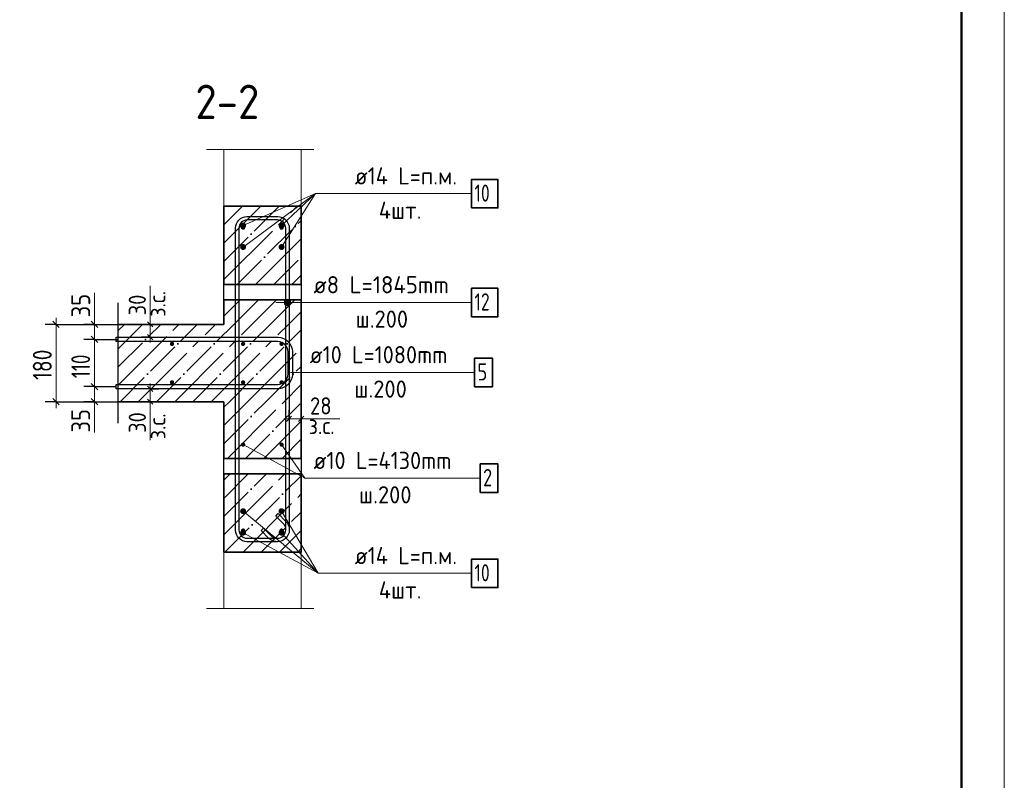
# Model space of a CAD drawing. Header units: millimetres. Extents: x -49773 to 2322955, y -3321 to 58485.
# Tile 171 of 256: x 733112 to 744573, y 10680 to 19533. Entities that reach past the tile are written whole.
import ezdxf

# ---------------------------------------------------------------- set-up
doc = ezdxf.new("R2010")
doc.units = ezdxf.units.MM
doc.linetypes.add('______11', pattern=[500, 400, -50, 0, -50])
doc.linetypes.add('______5', pattern=[1100, 800, -100, 100, -100])
for name, color, linetype, lineweight in [('Standard', 7, 'Continuous', 25), ('Арм.стержн. Арматура края', 96, 'Continuous', 35), ('Арм.стержн. вертикальными 1', 22, 'Continuous', 35), ('Арм.стержн. Доп. арматура', 180, 'Continuous', 35), ('Арм.стержн. Хомут', 240, 'Continuous', 35), ('Ограждение (1)', 7, 'Continuous', 13), ('Размерная линия_ общее', 7, 'Continuous', 13), ('Размерная линия_ общее_1', 7, 'Continuous', 13), ('Стена_ общее', 7, 'Continuous', 35)]:
    doc.layers.add(name, color=color, linetype=linetype, lineweight=lineweight)
doc.styles.add('ISOCPEUR', font='txt')

msp = doc.modelspace()

# ---------------------------------------------------------------- hatches: boundary and pattern name
at = {"layer": 'Арм.стержн. вертикальными 1', "linetype": 'Continuous', "lineweight": 50, "transparency": 33554687}
for points in [[(735737.3, 17112.5), (735735.4, 17122.1), (735730, 17130.2), (735721.9, 17135.6), (735712.3, 17137.5), (735702.7, 17135.6), (735694.6, 17130.2), (735689.2, 17122.1), (735687.3, 17112.5), (735689.2, 17103), (735694.6, 17094.9), (735702.7, 17089.4), (735712.3, 17087.5), (735721.9, 17089.4), (735730, 17094.9), (735735.4, 17103)], [(736184.9, 17112.5), (736183.1, 17122.1), (736177.6, 17130.2), (736169.5, 17135.6), (736159.9, 17137.5), (736150.4, 17135.6), (736142.3, 17130.2), (736136.9, 17122.1), (736134.9, 17112.5), (736136.9, 17103), (736142.3, 17094.9), (736150.4, 17089.4), (736159.9, 17087.5), (736169.5, 17089.4), (736177.6, 17094.9), (736183.1, 17103)], [(734909.8, 15760.1), (734907.9, 15769.6), (734902.5, 15777.7), (734894.4, 15783.2), (734884.8, 15785.1), (734875.2, 15783.2), (734867.1, 15777.7), (734861.7, 15769.6), (734859.8, 15760.1), (734861.7, 15750.5), (734867.1, 15742.4), (734875.2, 15737), (734884.8, 15735), (734894.4, 15737), (734902.5, 15742.4), (734907.9, 15750.5)], [(735737.3, 15760.1), (735735.4, 15769.6), (735730, 15777.7), (735721.9, 15783.2), (735712.3, 15785.1), (735702.7, 15783.2), (735694.6, 15777.7), (735689.2, 15769.6), (735687.3, 15760.1), (735689.2, 15750.5), (735694.6, 15742.4), (735702.7, 15737), (735712.3, 15735), (735721.9, 15737), (735730, 15742.4), (735735.4, 15750.5)], [(736184.9, 15760.1), (736183.1, 15769.6), (736177.6, 15777.7), (736169.5, 15783.2), (736159.9, 15785.1), (736150.4, 15783.2), (736142.3, 15777.7), (736136.9, 15769.6), (736134.9, 15760.1), (736136.9, 15750.5), (736142.3, 15742.4), (736150.4, 15737), (736159.9, 15735), (736169.5, 15737), (736177.6, 15742.4), (736183.1, 15750.5)], [(734909.8, 15312.4), (734907.9, 15322), (734902.5, 15330.1), (734894.4, 15335.5), (734884.8, 15337.4), (734875.2, 15335.5), (734867.1, 15330.1), (734861.7, 15322), (734859.8, 15312.4), (734861.7, 15302.8), (734867.1, 15294.7), (734875.2, 15289.3), (734884.8, 15287.4), (734894.4, 15289.3), (734902.5, 15294.7), (734907.9, 15302.8)], [(735737.3, 15312.4), (735735.4, 15322), (735730, 15330.1), (735721.9, 15335.5), (735712.3, 15337.4), (735702.7, 15335.5), (735694.6, 15330.1), (735689.2, 15322), (735687.3, 15312.4), (735689.2, 15302.8), (735694.6, 15294.7), (735702.7, 15289.3), (735712.3, 15287.4), (735721.9, 15289.3), (735730, 15294.7), (735735.4, 15302.8)], [(736184.9, 15312.4), (736183.1, 15322), (736177.6, 15330.1), (736169.5, 15335.5), (736159.9, 15337.4), (736150.4, 15335.5), (736142.3, 15330.1), (736136.9, 15322), (736134.9, 15312.4), (736136.9, 15302.8), (736142.3, 15294.7), (736150.4, 15289.3), (736159.9, 15287.4), (736169.5, 15289.3), (736177.6, 15294.7), (736183.1, 15302.8)], [(735737.3, 14587.4), (735735.4, 14597), (735730, 14605.1), (735721.9, 14610.5), (735712.3, 14612.4), (735702.7, 14610.5), (735694.6, 14605.1), (735689.2, 14597), (735687.3, 14587.4), (735689.2, 14577.8), (735694.6, 14569.7), (735702.7, 14564.3), (735712.3, 14562.4), (735721.9, 14564.3), (735730, 14569.7), (735735.4, 14577.8)], [(736184.9, 14587.4), (736183.1, 14597), (736177.6, 14605.1), (736169.5, 14610.5), (736159.9, 14612.4), (736150.4, 14610.5), (736142.3, 14605.1), (736136.9, 14597), (736134.9, 14587.4), (736136.9, 14577.8), (736142.3, 14569.7), (736150.4, 14564.3), (736159.9, 14562.4), (736169.5, 14564.3), (736177.6, 14569.7), (736183.1, 14577.8)], [(735737.3, 13587.5), (735735.4, 13597.1), (735730, 13605.2), (735721.9, 13610.6), (735712.3, 13612.5), (735702.7, 13610.6), (735694.6, 13605.2), (735689.2, 13597.1), (735687.3, 13587.5), (735689.2, 13578), (735694.6, 13569.9), (735702.7, 13564.4), (735712.3, 13562.5), (735721.9, 13564.4), (735730, 13569.9), (735735.4, 13578)], [(736184.9, 13587.5), (736183.1, 13597.1), (736177.6, 13605.2), (736169.5, 13610.6), (736159.9, 13612.5), (736150.4, 13610.6), (736142.3, 13605.2), (736136.9, 13597.1), (736134.9, 13587.5), (736136.9, 13578), (736142.3, 13569.9), (736150.4, 13564.4), (736159.9, 13562.5), (736169.5, 13564.4), (736177.6, 13569.9), (736183.1, 13578)]]:
    msp.add_hatch(color=4, dxfattribs=at).paths.add_polyline_path(points)
at = {"layer": 'Арм.стержн. Доп. арматура', "linetype": 'Continuous', "lineweight": 50, "transparency": 33554687}
for points in [[(735747.3, 17137.5), (735744.6, 17150.9), (735737, 17162.3), (735725.7, 17169.9), (735712.3, 17172.5), (735698.9, 17169.9), (735687.5, 17162.3), (735680, 17150.9), (735677.3, 17137.5), (735680, 17124.1), (735687.5, 17112.8), (735698.9, 17105.2), (735712.3, 17102.5), (735725.7, 17105.2), (735737, 17112.8), (735744.6, 17124.1)], [(736195, 17137.5), (736192.3, 17150.9), (736184.7, 17162.3), (736173.3, 17169.9), (736159.9, 17172.5), (736146.6, 17169.9), (736135.2, 17162.3), (736127.6, 17150.9), (736125, 17137.5), (736127.6, 17124.1), (736135.2, 17112.8), (736146.6, 17105.2), (736159.9, 17102.5), (736173.3, 17105.2), (736184.7, 17112.8), (736192.3, 17124.1)], [(735747.3, 16887.5), (735744.6, 16900.9), (735737, 16912.3), (735725.7, 16919.9), (735712.3, 16922.5), (735698.9, 16919.9), (735687.5, 16912.3), (735680, 16900.9), (735677.3, 16887.5), (735680, 16874.1), (735687.5, 16862.8), (735698.9, 16855.2), (735712.3, 16852.5), (735725.7, 16855.2), (735737, 16862.8), (735744.6, 16874.1)], [(736195, 16887.5), (736192.3, 16900.9), (736184.7, 16912.3), (736173.3, 16919.9), (736159.9, 16922.5), (736146.6, 16919.9), (736135.2, 16912.3), (736127.6, 16900.9), (736125, 16887.5), (736127.6, 16874.1), (736135.2, 16862.8), (736146.6, 16855.2), (736159.9, 16852.5), (736173.3, 16855.2), (736184.7, 16862.8), (736192.3, 16874.1)], [(735747.3, 13812.5), (735744.6, 13825.9), (735737, 13837.3), (735725.7, 13844.9), (735712.3, 13847.5), (735698.9, 13844.9), (735687.5, 13837.3), (735680, 13825.9), (735677.3, 13812.5), (735680, 13799.1), (735687.5, 13787.8), (735698.9, 13780.2), (735712.3, 13777.5), (735725.7, 13780.2), (735737, 13787.8), (735744.6, 13799.1)], [(736195, 13812.5), (736192.3, 13825.9), (736184.7, 13837.3), (736173.3, 13844.9), (736159.9, 13847.5), (736146.6, 13844.9), (736135.2, 13837.3), (736127.6, 13825.9), (736125, 13812.5), (736127.6, 13799.1), (736135.2, 13787.8), (736146.6, 13780.2), (736159.9, 13777.5), (736173.3, 13780.2), (736184.7, 13787.8), (736192.3, 13799.1)], [(735747.3, 13562.5), (735744.6, 13575.9), (735737, 13587.3), (735725.7, 13594.9), (735712.3, 13597.5), (735698.9, 13594.9), (735687.5, 13587.3), (735680, 13575.9), (735677.3, 13562.5), (735680, 13549.1), (735687.5, 13537.8), (735698.9, 13530.2), (735712.3, 13527.5), (735725.7, 13530.2), (735737, 13537.8), (735744.6, 13549.1)], [(736195, 13562.5), (736192.3, 13575.9), (736184.7, 13587.3), (736173.3, 13594.9), (736159.9, 13597.5), (736146.6, 13594.9), (736135.2, 13587.3), (736127.6, 13575.9), (736125, 13562.5), (736127.6, 13549.1), (736135.2, 13537.8), (736146.6, 13530.2), (736159.9, 13527.5), (736173.3, 13530.2), (736184.7, 13537.8), (736192.3, 13549.1)]]:
    msp.add_hatch(color=7, dxfattribs=at).paths.add_polyline_path(points)
at = {"layer": 'Арм.стержн. Хомут', "linetype": 'Continuous', "lineweight": 13, "transparency": 33554687}
for points in [[(736211.2, 16274.1), (736229.9, 16204.4), (736229.9, 16279.4)], [(736229.9, 16279.4), (736229.9, 16204.4), (736248.7, 16209.6)], [(736229.9, 16279.4), (736248.7, 16209.6), (736248.7, 16274.1)], [(736197.7, 16223.1), (736197.7, 16260.6), (736192.5, 16241.9)], [(736197.7, 16260.6), (736211.2, 16209.6), (736211.2, 16274.1)], [(736197.7, 16260.6), (736197.7, 16223.1), (736211.2, 16209.6)], [(736211.2, 16274.1), (736211.2, 16209.6), (736229.9, 16204.4)], [(736248.7, 16274.1), (736248.7, 16209.6), (736262.2, 16223.1)], [(736248.7, 16274.1), (736262.2, 16223.1), (736262.2, 16260.6)], [(736262.2, 16260.6), (736262.2, 16223.1), (736267.5, 16241.9)]]:
    msp.add_hatch(color=7, dxfattribs=at).paths.add_polyline_path(points)

# ---------------------------------------------------------------- linework, layer by layer
at = {"layer": 'Standard', "color": 7, "linetype": 'Continuous', "lineweight": 13, "transparency": 33554687}
for p, q in [((735287.3, 18021.2), (736537.3, 18021.2)), ((734630.7, 15987.5), (734630.7, 16437.5)), ((734630.7, 15087.5), (734630.7, 14637.5)), ((736387.3, 14887.9), (736837.3, 14887.9)), ((735287.3, 12678.8), (736537.3, 12678.8))]:
    msp.add_line(p, q, dxfattribs=at)
at = {"layer": 'Standard', "color": 253, "linetype": '______11', "lineweight": 35, "true_color": 0xababab, "transparency": 33554687}
for p, q in [((735487.3, 16719.7), (736130.1, 17362.5)), ((735487.3, 17144), (735705.8, 17362.5)), ((735644.5, 16452.7), (736387.3, 17195.5)), ((736068.8, 16452.7), (736387.3, 16771.2)), ((735603.6, 15987.5), (735888.5, 16272.4)), ((736027.9, 15987.5), (736312.7, 16272.4)), ((734258.9, 15915.6), (734330.8, 15987.5)), ((734258.9, 15491.3), (734755.1, 15987.5)), ((734279.3, 15087.5), (735179.4, 15987.5)), ((734703.6, 15087.5), (735603.6, 15987.5)), ((735127.9, 15087.5), (736027.9, 15987.5)), ((735552.1, 15087.5), (736387.3, 15922.7)), ((735976.4, 15087.5), (736387.3, 15498.4)), ((735487.3, 15022.7), (735552.1, 15087.5)), ((735487.3, 14598.4), (735976.4, 15087.5)), ((735740.8, 14427.7), (736387.3, 15074.2)), ((736165.1, 14427.7), (736387.3, 14649.9)), ((735487.3, 13749.9), (735984.8, 14247.4)), ((735487.3, 14174.2), (735560.5, 14247.4)), ((735499.2, 13337.5), (736387.3, 14225.6)), ((735923.5, 13337.5), (736387.3, 13801.4)), ((736347.7, 13337.5), (736387.3, 13377.1))]:
    msp.add_line(p, q, dxfattribs=at)
at = {"layer": 'Standard', "color": 253, "linetype": '______5', "lineweight": 35, "true_color": 0xababab, "transparency": 33554687}
for p, q in [((735487.3, 16507.6), (736342.2, 17362.5)), ((735487.3, 16931.9), (735918, 17362.5)), ((735487.3, 17356.1), (735493.7, 17362.5)), ((735856.7, 16452.7), (736387.3, 16983.4)), ((736280.9, 16452.7), (736387.3, 16559.1)), ((735487.3, 16083.3), (735676.3, 16272.4)), ((735815.7, 15987.5), (736100.6, 16272.4)), ((736240, 15987.5), (736387.3, 16134.8)), ((734258.9, 15703.5), (734543, 15987.5)), ((734258.9, 15279.2), (734967.2, 15987.5)), ((734491.5, 15087.5), (735391.5, 15987.5)), ((734915.7, 15087.5), (735815.7, 15987.5)), ((735340, 15087.5), (736240, 15987.5)), ((735764.3, 15087.5), (736387.3, 15710.6)), ((736188.5, 15087.5), (736387.3, 15286.3)), ((735487.3, 14810.6), (735764.3, 15087.5)), ((735528.7, 14427.7), (736188.5, 15087.5)), ((735953, 14427.7), (736387.3, 14862)), ((736377.2, 14427.7), (736387.3, 14437.8)), ((735487.3, 13537.8), (736196.9, 14247.4)), ((735487.3, 13962), (735772.6, 14247.4)), ((735711.3, 13337.5), (736387.3, 14013.5)), ((736135.6, 13337.5), (736387.3, 13589.2))]:
    msp.add_line(p, q, dxfattribs=at)
at = {"layer": 'Standard', "color": 7, "linetype": 'Continuous', "lineweight": 35, "transparency": 33554687}
for p, q in [((735487.3, 17362.5), (735487.3, 16452.7)), ((736387.3, 17362.5), (735487.3, 17362.5)), ((736387.3, 16452.7), (736387.3, 17362.5)), ((735487.3, 16452.7), (736387.3, 16452.7)), ((735487.3, 16272.4), (735487.3, 15987.5)), ((736387.3, 16272.4), (735487.3, 16272.4)), ((736387.3, 15987.5), (736387.3, 16272.4)), ((735487.3, 15987.5), (734258.9, 15987.5)), ((736387.3, 15087.5), (736387.3, 15987.5)), ((734258.9, 15087.5), (735487.3, 15087.5)), ((735487.3, 15087.5), (735487.3, 14427.7)), ((736387.3, 14427.7), (736387.3, 15087.5)), ((735487.3, 14427.7), (736387.3, 14427.7)), ((735487.3, 14247.4), (735487.3, 13337.5)), ((736387.3, 14247.4), (735487.3, 14247.4)), ((736387.3, 13337.5), (736387.3, 14247.4)), ((735487.3, 13337.5), (736387.3, 13337.5))]:
    msp.add_line(p, q, dxfattribs=at)
at = {"layer": 'Standard', "color": 7, "linetype": 'Continuous', "lineweight": 25, "transparency": 33554687}
msp.add_line((734258.9, 14837.5), (734258.9, 16237.5), dxfattribs=at)
at = {"layer": 'Standard', "color": 7, "linetype": 'Continuous', "lineweight": 13, "transparency": 33554687}
msp.add_lwpolyline([(685172.9, -1466.6), (744572.9, -1466.6), (744572.9, 40533.4), (685172.9, 40533.4), (685172.9, -1466.6)], close=True, dxfattribs=at)
at = {"layer": 'Standard', "color": 7, "linetype": 'Continuous', "lineweight": 50, "transparency": 33554687}
msp.add_lwpolyline([(687172.9, 40033.4), (744072.9, 40033.4), (744072.9, -966.6), (687172.9, -966.6), (687172.9, 40033.4)], close=True, dxfattribs=at)
at = {"layer": 'Standard', "color": 7, "linetype": 'Continuous', "lineweight": 13, "transparency": 33554687}
for points in [[(735487.3, 17362.5), (736387.3, 17362.5), (736387.3, 18021.2), (735487.3, 18021.2), (735487.3, 17362.5)], [(735487.3, 13337.5), (736387.3, 13337.5), (736387.3, 12678.8), (735487.3, 12678.8), (735487.3, 13337.5)]]:
    msp.add_lwpolyline(points, dxfattribs=at)
at = {"layer": 'Арм.стержн. Арматура края', "color": 7, "linetype": 'Continuous', "lineweight": 13, "transparency": 33554687}
for q in [(736262.3, 15427.7), (738407.3, 15427.7)]:
    msp.add_line((736387.3, 15427.7), q, dxfattribs=at)
at = {"layer": 'Арм.стержн. Арматура края', "color": 4, "linetype": 'Continuous', "lineweight": 25, "transparency": 33554687}
msp.add_lwpolyline([(734233.9, 15287.5), (736117.1, 15287.5), (736139.7, 15290.7), (736162.6, 15298.2), (736183.6, 15310), (736200.6, 15324.2), (736214.9, 15341.3), (736226.6, 15362.2), (736234.2, 15385.1), (736237.3, 15407.7), (736237.3, 15667.3), (736234.2, 15689.9), (736226.6, 15712.8), (736214.9, 15733.8), (736200.6, 15750.9), (736183.6, 15765.1), (736162.6, 15776.9), (736139.7, 15784.4), (736117.1, 15787.5), (734233.9, 15787.5), (734233.9, 15837.5), (736120.6, 15837.5), (736151.1, 15833.3), (736182.8, 15822.8), (736212, 15806.5), (736236.1, 15786.4), (736256.2, 15762.3), (736272.6, 15733.1), (736283, 15701.3), (736287.3, 15670.8), (736287.3, 15404.3), (736283, 15373.8), (736272.6, 15342), (736256.2, 15312.8), (736236.1, 15288.7), (736212, 15268.6), (736182.8, 15252.2), (736151.1, 15241.8), (736120.6, 15237.5), (734233.9, 15237.5), (734233.9, 15287.5)], dxfattribs=at)
at = {"layer": 'Арм.стержн. Арматура края', "color": 7, "linetype": 'Continuous', "lineweight": 35, "transparency": 33554687}
msp.add_lwpolyline([(738407.3, 15261), (738614, 15261), (738614, 15594.3), (738407.3, 15594.3), (738407.3, 15261)], dxfattribs=at)
at = {"layer": 'Арм.стержн. вертикальными 1', "color": 7, "linetype": 'Continuous', "lineweight": 13, "transparency": 33554687}
msp.add_line((736431.9, 14196.8), (738471.9, 14196.8), dxfattribs=at)
at = {"layer": 'Арм.стержн. вертикальными 1', "color": 7, "linetype": 'Continuous', "lineweight": 35, "transparency": 33554687}
msp.add_lwpolyline([(738471.9, 14030.1), (738678.5, 14030.1), (738678.5, 14363.5), (738471.9, 14363.5), (738471.9, 14030.1)], dxfattribs=at)
at = {"layer": 'Арм.стержн. Доп. арматура', "color": 7, "linetype": 'Continuous', "lineweight": 13, "transparency": 33554687}
for p, q in [((736553.4, 17508.5), (735712.3, 16887.5)), ((736553.4, 17508.5), (735712.3, 17137.5)), ((736553.4, 17508.5), (736159.9, 16887.5)), ((736553.4, 17508.5), (736159.9, 17137.5)), ((736553.4, 17508.5), (738371.9, 17508.5)), ((736585.2, 13089.5), (735712.3, 13812.5)), ((736585.2, 13089.5), (736159.9, 13812.5)), ((736585.2, 13089.5), (735712.3, 13562.5)), ((736585.2, 13089.5), (736159.9, 13562.5)), ((736585.2, 13089.5), (738371.9, 13089.5))]:
    msp.add_line(p, q, dxfattribs=at)
at = {"layer": 'Арм.стержн. Доп. арматура', "color": 7, "linetype": 'Continuous', "lineweight": 35, "transparency": 33554687}
for points in [[(738371.9, 17341.9), (738678.5, 17341.9), (738678.5, 17675.2), (738371.9, 17675.2), (738371.9, 17341.9)], [(738371.9, 12922.8), (738678.5, 12922.8), (738678.5, 13256.1), (738371.9, 13256.1), (738371.9, 12922.8)]]:
    msp.add_lwpolyline(points, dxfattribs=at)
at = {"layer": 'Арм.стержн. Хомут', "color": 7, "linetype": 'Continuous', "lineweight": 13, "transparency": 33554687}
for p, q in [((736229.9, 16279.4), (736229.9, 16279.4)), ((736093.4, 16241.9), (738371.9, 16241.9)), ((736093.4, 16241.9), (736229.9, 16241.9)), ((736192.5, 16241.9), (736192.5, 16241.9)), ((736229.9, 16204.4), (736229.9, 16204.4)), ((736267.5, 16241.9), (736267.5, 16241.9))]:
    msp.add_line(p, q, dxfattribs=at)
at = {"layer": 'Арм.стержн. Хомут', "color": 40, "linetype": 'Continuous', "lineweight": 25, "transparency": 33554687}
msp.add_lwpolyline([(735951.3, 13614.8), (736040.6, 13525.5), (736047.7, 13519.3), (736055.3, 13513.8), (736063.4, 13509.1), (736071.7, 13505.2), (736080.3, 13502), (736089.4, 13499.7), (736098.6, 13498.2), (736108, 13497.5), (736113.8, 13497.5), (736131.9, 13500.1), (736150.2, 13506.1), (736167, 13515.5), (736180.6, 13526.9), (736192, 13540.5), (736201.4, 13557.3), (736207.4, 13575.6), (736210, 13593.7), (736210, 17106.4), (736207.4, 17124.5), (736201.4, 17142.8), (736192, 17159.5), (736180.6, 17173.2), (736167, 17184.6), (736150.2, 17194), (736131.9, 17200), (736113.8, 17202.5), (735758.4, 17202.5), (735740.4, 17200), (735722.1, 17194), (735705.3, 17184.6), (735691.6, 17173.2), (735680.2, 17159.5), (735670.9, 17142.8), (735664.8, 17124.5), (735662.3, 17106.4), (735662.3, 13593.7), (735664.8, 13575.6), (735670.9, 13557.3), (735680.2, 13540.5), (735691.6, 13526.9), (735705.3, 13515.5), (735722.1, 13506.1), (735740.4, 13500.1), (735758.4, 13497.5), (736113.8, 13497.5), (736131.9, 13500.1), (736150.2, 13506.1), (736167, 13515.5), (736180.6, 13526.9), (736192, 13540.5), (736201.4, 13557.3), (736207.4, 13575.6), (736210, 13593.7), (736210, 13599.5), (736209.3, 13608.9), (736207.8, 13618.1), (736205.4, 13627.2), (736202.3, 13635.8), (736198.4, 13644.1), (736193.7, 13652.2), (736188.2, 13659.8), (736182, 13666.9), (736092.7, 13756.2), (736121, 13784.5), (736211.3, 13694.2), (736219.6, 13684.6), (736227.2, 13674.1), (736233.8, 13662.8), (736239.3, 13651.1), (736243.7, 13639), (736247, 13626.3), (736249.1, 13613.5), (736250, 13600.9), (736250, 13590.9), (736246.6, 13566.5), (736238.2, 13541.1), (736225.1, 13517.7), (736209, 13498.5), (736189.7, 13482.4), (736166.4, 13469.3), (736141, 13460.9), (736116.6, 13457.5), (735755.7, 13457.5), (735731.3, 13460.9), (735705.9, 13469.3), (735682.5, 13482.4), (735663.2, 13498.5), (735647.2, 13517.7), (735634.1, 13541.1), (735625.7, 13566.5), (735622.3, 13590.9), (735622.3, 17109.2), (735625.7, 17133.6), (735634.1, 17159), (735647.2, 17182.3), (735663.2, 17201.6), (735682.5, 17217.7), (735705.9, 17230.8), (735731.3, 17239.1), (735755.7, 17242.5), (736116.6, 17242.5), (736141, 17239.1), (736166.4, 17230.8), (736189.7, 17217.7), (736209, 17201.6), (736225.1, 17182.3), (736238.2, 17159), (736246.6, 17133.6), (736250, 17109.2), (736250, 13590.9), (736246.6, 13566.5), (736238.2, 13541.1), (736225.1, 13517.7), (736209, 13498.5), (736189.7, 13482.4), (736166.4, 13469.3), (736141, 13460.9), (736116.6, 13457.5), (736106.6, 13457.5), (736094, 13458.4), (736081.1, 13460.5), (736068.5, 13463.8), (736056.4, 13468.2), (736044.7, 13473.6), (736033.4, 13480.3), (736022.8, 13487.9), (736013.3, 13496.2), (735923, 13586.5), (735951.3, 13614.8)], dxfattribs=at)
at = {"layer": 'Арм.стержн. Хомут', "color": 7, "linetype": 'Continuous', "lineweight": 35, "transparency": 33554687}
msp.add_lwpolyline([(738371.9, 16075.2), (738678.5, 16075.2), (738678.5, 16408.5), (738371.9, 16408.5), (738371.9, 16075.2)], dxfattribs=at)
at = {"layer": 'Арм.стержн. Хомут', "color": 7, "linetype": 'Continuous', "lineweight": 13, "transparency": 33554687}
msp.add_circle((736229.9, 16241.9), 37.5, dxfattribs=at)
at = {"layer": 'Ограждение (1)', "color": 7, "linetype": 'Continuous', "lineweight": 18, "transparency": 33554687}
for p in [(735712.3, 14587.4), (736159.9, 14587.4)]:
    msp.add_line(p, (736431.9, 14196.8), dxfattribs=at)
at = {"layer": 'Размерная линия_ общее', "color": 7, "linetype": 'Continuous', "lineweight": 13, "transparency": 33554687}
for p, q in [((733982.2, 16068.5), (733982.2, 16354.5)), ((733534.6, 15987.5), (733534.6, 16062.5)), ((733982.1, 15900), (733982.2, 16068.5)), ((733982.1, 15987.5), (733982.1, 16062.5)), ((733982.1, 15812.5), (733982.1, 15987.5)), ((733982.1, 15262.5), (733982.1, 15812.5)), ((733982.1, 15087.5), (733982.1, 15262.5)), ((733982.1, 15175), (733981.7, 15014.1)), ((733534.6, 15087.5), (733534.6, 15012.5)), ((733982.1, 15087.5), (733982.1, 15012.5)), ((733981.7, 15014.1), (733981.7, 14728.1))]:
    msp.add_line(p, q, dxfattribs=at)
at = {"layer": 'Размерная линия_ общее', "color": 253, "linetype": 'Continuous', "lineweight": -3, "true_color": 0xa0a0a0, "transparency": 33554687}
for p, q in [((733534.6, 15987.5), (733409.6, 15987.5)), ((733534.6, 15987.5), (733659.6, 15987.5)), ((733534.6, 15987.5), (734250, 15987.5)), ((733982.1, 15987.5), (733857.1, 15987.5)), ((733982.1, 15987.5), (734107.1, 15987.5)), ((733982.1, 15987.5), (734277.8, 15987.5)), ((733982.1, 15812.5), (733857.1, 15812.5)), ((733982.1, 15812.5), (734107.1, 15812.5)), ((733982.1, 15812.5), (734248.5, 15812.5)), ((733982.1, 15262.5), (733857.1, 15262.5)), ((733982.1, 15262.5), (734107.1, 15262.5)), ((733982.1, 15262.5), (734228, 15262.5)), ((733534.6, 15087.5), (733409.6, 15087.5)), ((733534.6, 15087.5), (733659.6, 15087.5)), ((733534.6, 15087.5), (734217.8, 15087.5)), ((733982.1, 15087.5), (733857.1, 15087.5)), ((733982.1, 15087.5), (734107.1, 15087.5)), ((733982.1, 15087.5), (734317.8, 15087.5))]:
    msp.add_line(p, q, dxfattribs=at)
at = {"layer": 'Размерная линия_ общее', "color": 7, "linetype": 'Continuous', "lineweight": 25, "transparency": 33554687}
for p, q in [((733572.1, 15950), (733497.1, 16025)), ((734019.6, 15950), (733944.6, 16025)), ((734019.6, 15775), (733944.6, 15850)), ((734019.6, 15225), (733944.6, 15300)), ((733572.1, 15050), (733497.1, 15125)), ((734019.6, 15050), (733944.6, 15125))]:
    msp.add_line(p, q, dxfattribs=at)
at = {"layer": 'Размерная линия_ общее', "color": 7, "linetype": 'Continuous', "lineweight": 13, "transparency": 33554687}
msp.add_lwpolyline([(733534.6, 15087.5), (733534.6, 15255.4), (733534.6, 15255.4), (733534.6, 15987.5)], dxfattribs=at)
at = {"layer": 'Размерная линия_ общее_1', "color": 7, "linetype": 'Continuous', "lineweight": 13, "transparency": 33554687}
for p, q in [((734630.7, 15987.5), (734630.7, 16047.5)), ((734630.7, 15837.5), (734630.7, 15987.5)), ((734630.7, 15837.5), (734630.7, 15777.5)), ((734630.7, 15237.5), (734630.7, 15297.5)), ((734630.7, 15237.5), (734630.7, 15087.5)), ((734630.7, 15087.5), (734630.7, 15027.5)), ((736247.3, 14887.9), (736187.3, 14887.9)), ((736247.3, 14887.9), (736387.3, 14887.9)), ((736387.3, 14887.9), (736447.3, 14887.9))]:
    msp.add_line(p, q, dxfattribs=at)
at = {"layer": 'Размерная линия_ общее_1', "color": 253, "linetype": 'Continuous', "lineweight": -3, "true_color": 0xa0a0a0, "transparency": 33554687}
for p, q in [((734630.7, 15987.5), (734530.7, 15987.5)), ((734630.7, 15987.5), (734730.7, 15987.5)), ((734630.7, 15837.5), (734530.7, 15837.5)), ((734630.7, 15837.5), (734730.7, 15837.5)), ((734630.7, 15237.5), (734530.7, 15237.5)), ((734630.7, 15237.5), (734730.7, 15237.5)), ((734630.7, 15087.5), (734530.7, 15087.5)), ((734630.7, 15087.5), (734730.7, 15087.5)), ((736247.3, 14887.9), (736247.3, 14987.9)), ((736387.3, 14887.9), (736387.3, 14987.9)), ((736247.3, 14887.9), (736247.3, 14787.9)), ((736247.3, 14887.9), (736247.3, 14887.9)), ((736387.3, 14887.9), (736387.3, 14787.9)), ((736387.3, 14887.9), (736387.3, 14887.9))]:
    msp.add_line(p, q, dxfattribs=at)
at = {"layer": 'Размерная линия_ общее_1', "color": 7, "linetype": 'Continuous', "lineweight": 25, "transparency": 33554687}
for p, q in [((734660.7, 15957.5), (734600.7, 16017.5)), ((734660.7, 15807.5), (734600.7, 15867.5)), ((734600.7, 15267.5), (734660.7, 15207.5)), ((734600.7, 15117.5), (734660.7, 15057.5)), ((736217.3, 14857.9), (736277.3, 14917.9)), ((736357.3, 14857.9), (736417.3, 14917.9))]:
    msp.add_line(p, q, dxfattribs=at)
at = {"layer": 'Стена_ общее', "color": 7, "linetype": 'Continuous', "lineweight": 25, "transparency": 33554687}
for p, q in [((735487.3, 16449.1), (735487.3, 16452.7)), ((735487.3, 16443.4), (735487.3, 16449.1)), ((735487.3, 16436.9), (735487.3, 16443.4)), ((735487.3, 16429.4), (735487.3, 16436.9)), ((735487.3, 16421.3), (735487.3, 16429.4)), ((735487.3, 16412.5), (735487.3, 16421.3)), ((735487.3, 16403.2), (735487.3, 16412.5)), ((735487.3, 16393.4), (735487.3, 16403.2)), ((735487.3, 16383.3), (735487.3, 16393.4)), ((736387.3, 16452.7), (736387.3, 16449.1)), ((736387.3, 16449.1), (736387.3, 16443.4)), ((736387.3, 16443.4), (736387.3, 16436.9)), ((736387.3, 16436.9), (736387.3, 16429.4)), ((736387.3, 16429.4), (736387.3, 16421.3)), ((736387.3, 16421.3), (736387.3, 16412.5)), ((736387.3, 16412.5), (736387.3, 16403.2)), ((736387.3, 16403.2), (736387.3, 16393.4)), ((736387.3, 16393.4), (736387.3, 16383.3)), ((735487.3, 16373), (735487.3, 16383.3)), ((735487.3, 16362.5), (735487.3, 16373)), ((735487.3, 16352.1), (735487.3, 16362.5)), ((735487.3, 16341.8), (735487.3, 16352.1)), ((735487.3, 16331.6), (735487.3, 16341.8)), ((735487.3, 16321.9), (735487.3, 16331.6)), ((735487.3, 16312.5), (735487.3, 16321.9)), ((735487.3, 16303.8), (735487.3, 16312.5)), ((735487.3, 16295.6), (735487.3, 16303.8)), ((735487.3, 16288.2), (735487.3, 16295.6)), ((735487.3, 16281.6), (735487.3, 16288.2)), ((735487.3, 16275.9), (735487.3, 16281.6)), ((735487.3, 16272.4), (735487.3, 16275.9)), ((736387.3, 16383.3), (736387.3, 16373)), ((736387.3, 16373), (736387.3, 16362.5)), ((736387.3, 16362.5), (736387.3, 16352.1)), ((736387.3, 16352.1), (736387.3, 16341.8)), ((736387.3, 16341.8), (736387.3, 16331.6)), ((736387.3, 16331.6), (736387.3, 16321.9)), ((736387.3, 16321.9), (736387.3, 16312.5)), ((736387.3, 16312.5), (736387.3, 16303.8)), ((736387.3, 16303.8), (736387.3, 16295.6)), ((736387.3, 16295.6), (736387.3, 16288.2)), ((736387.3, 16288.2), (736387.3, 16281.6)), ((736387.3, 16281.6), (736387.3, 16275.9)), ((736387.3, 16275.9), (736387.3, 16272.4)), ((735487.3, 14424.1), (735487.3, 14427.7)), ((735487.3, 14418.4), (735487.3, 14424.1)), ((735487.3, 14411.8), (735487.3, 14418.4)), ((735487.3, 14404.5), (735487.3, 14411.8)), ((735487.3, 14396.3), (735487.3, 14404.5)), ((735487.3, 14387.5), (735487.3, 14396.3)), ((735487.3, 14378.2), (735487.3, 14387.5)), ((735487.3, 14368.4), (735487.3, 14378.2)), ((735487.3, 14358.3), (735487.3, 14368.4)), ((735487.3, 14348), (735487.3, 14358.3)), ((735487.3, 14337.5), (735487.3, 14348)), ((735487.3, 14327.1), (735487.3, 14337.5)), ((735487.3, 14316.7), (735487.3, 14327.1)), ((736387.3, 14427.7), (736387.3, 14424.1)), ((736387.3, 14424.1), (736387.3, 14418.4)), ((736387.3, 14418.4), (736387.3, 14411.8)), ((736387.3, 14411.8), (736387.3, 14404.5)), ((736387.3, 14404.5), (736387.3, 14396.3)), ((736387.3, 14396.3), (736387.3, 14387.5)), ((736387.3, 14387.5), (736387.3, 14378.2)), ((736387.3, 14378.2), (736387.3, 14368.4)), ((736387.3, 14368.4), (736387.3, 14358.3)), ((736387.3, 14358.3), (736387.3, 14348)), ((736387.3, 14348), (736387.3, 14337.5)), ((736387.3, 14337.5), (736387.3, 14327.1)), ((736387.3, 14327.1), (736387.3, 14316.7)), ((735487.3, 14306.6), (735487.3, 14316.7)), ((735487.3, 14296.9), (735487.3, 14306.6)), ((735487.3, 14287.5), (735487.3, 14296.9)), ((735487.3, 14278.8), (735487.3, 14287.5)), ((735487.3, 14270.6), (735487.3, 14278.8)), ((735487.3, 14263.2), (735487.3, 14270.6)), ((735487.3, 14256.6), (735487.3, 14263.2)), ((735487.3, 14250.9), (735487.3, 14256.6)), ((735487.3, 14247.4), (735487.3, 14250.9)), ((736387.3, 14316.7), (736387.3, 14306.6)), ((736387.3, 14306.6), (736387.3, 14296.9)), ((736387.3, 14296.9), (736387.3, 14287.5)), ((736387.3, 14287.5), (736387.3, 14278.8)), ((736387.3, 14278.8), (736387.3, 14270.6)), ((736387.3, 14270.6), (736387.3, 14263.2)), ((736387.3, 14263.2), (736387.3, 14256.6)), ((736387.3, 14256.6), (736387.3, 14250.9)), ((736387.3, 14250.9), (736387.3, 14247.4))]:
    msp.add_line(p, q, dxfattribs=at)

# ---------------------------------------------------------------- texts
at = {"layer": 'Standard', "color": 7, "linetype": 'Continuous', "lineweight": 35, "transparency": 33554687, "insert": (735156.2, 18377.4), "char_height": 400, "width": 1021.802, "attachment_point": 7, "style": 'ISOCPEUR'}
msp.add_mtext('\\W0.91;2-2', dxfattribs=at)
at = {"layer": 'Арм.стержн. Арматура края', "color": 7, "linetype": 'Continuous', "lineweight": 25, "transparency": 33554687, "char_height": 200, "attachment_point": 7, "style": 'ISOCPEUR'}
for s, insert, width in [('\\W0.94;ø10 L=1080mm ', (736487.3, 15534.3), 1913.065), ('\\W0.78;5', (738440.6, 15334.3), 217.601), ('\\W0.95;ш.200 ', (737007.3, 15134.3), 874.662)]:
    msp.add_mtext(s, dxfattribs=dict(at, insert=insert, width=width))
at = {"layer": 'Арм.стержн. вертикальными 1', "color": 7, "linetype": 'Continuous', "lineweight": 25, "transparency": 33554687, "char_height": 200, "attachment_point": 7, "style": 'ISOCPEUR'}
for s, insert, width in [('\\W0.94;ø10 L=4130mm ', (736531.9, 14303.5), 1933.181), ('\\W0.78;2', (738505.2, 14103.5), 217.601), ('\\W0.95;ш.200 ', (737061.9, 13903.5), 874.662)]:
    msp.add_mtext(s, dxfattribs=dict(at, insert=insert, width=width))
at = {"layer": 'Арм.стержн. Доп. арматура', "color": 7, "linetype": 'Continuous', "lineweight": 25, "transparency": 33554687, "char_height": 200, "attachment_point": 7, "style": 'ISOCPEUR'}
for s, insert, width in [('\\W0.94;ø14 L=п.м.', (737011.9, 17615.2), 1353.345), ('\\W0.75;10', (738405.2, 17415.2), 314.851), ('\\W0.95;4шт. ', (737291.9, 17215.2), 794.38), ('\\W0.94;ø14 L=п.м.', (737011.9, 13196.1), 1353.345), ('\\W0.75;10', (738405.2, 12996.1), 314.851), ('\\W0.95;4шт. ', (737291.9, 12796.1), 794.38)]:
    msp.add_mtext(s, dxfattribs=dict(at, insert=insert, width=width))
at = {"layer": 'Арм.стержн. Хомут', "color": 7, "linetype": 'Continuous', "lineweight": 25, "transparency": 33554687, "char_height": 200, "attachment_point": 7, "style": 'ISOCPEUR'}
for s, insert, width in [('\\W0.96;ø8 L=1845mm ', (736531.9, 16348.5), 1834.905), ('\\W0.75;12', (738405.2, 16148.5), 314.851), ('\\W0.95;ш.200 ', (737021.9, 15948.5), 874.662)]:
    msp.add_mtext(s, dxfattribs=dict(at, insert=insert, width=width))
at = {"layer": 'Размерная линия_ общее', "color": 7, "linetype": 'Continuous', "lineweight": 25, "transparency": 33554687, "char_height": 220, "attachment_point": 7, "rotation": 90, "style": 'ISOCPEUR'}
for s, insert, width in [('\\W0.87;35', (733932.2, 16068.5), 403.932), ('\\W0.83;180', (733484.6, 15339.5), 508.571), ('\\W0.74;110', (733932.1, 15361.5), 455.155), ('\\W0.87;35', (733931.7, 14728.1), 403.924)]:
    msp.add_mtext(s, dxfattribs=dict(at, insert=insert, width=width))
at = {"layer": 'Размерная линия_ общее_1', "color": 7, "linetype": 'Continuous', "lineweight": 18, "transparency": 33554687, "char_height": 200, "attachment_point": 7, "rotation": 90, "style": 'ISOCPEUR'}
for s, insert, width in [('\\W0.90;з.с.', (734809.4, 16075.5), 459.942), ('\\W0.87;30', (734580.7, 16091.6), 367.21), ('\\W0.90;з.с.', (734809.4, 14649.6), 459.949), ('\\W0.87;30', (734580.7, 14723.5), 367.21)]:
    msp.add_mtext(s, dxfattribs=dict(at, insert=insert, width=width))
at = {"layer": 'Размерная линия_ общее_1', "color": 7, "linetype": 'Continuous', "lineweight": 18, "transparency": 33554687, "char_height": 200, "attachment_point": 7, "style": 'ISOCPEUR'}
for s, insert, width in [('\\W0.87;28', (736491.4, 14937.9), 367.202), ('\\W0.90;з.с.', (736475.3, 14709.2), 459.942)]:
    msp.add_mtext(s, dxfattribs=dict(at, insert=insert, width=width))

doc.saveas('drawing.dxf')
